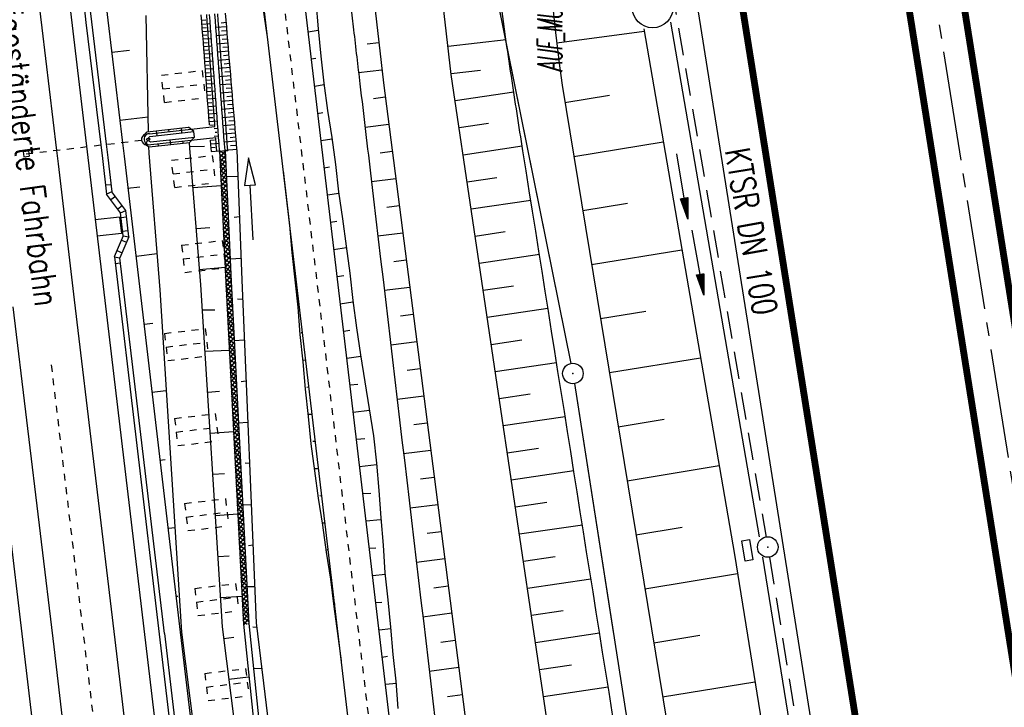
# Model space of a CAD drawing. Extents: x 447827 to 448299, y 438389 to 439851.
# Tile 107 of 116: x 447923 to 447995, y 439724 to 439774. Entities that reach past the tile are written whole.
import ezdxf
from ezdxf.enums import TextEntityAlignment as Align

# ---------------------------------------------------------------- set-up
doc = ezdxf.new("R2010")
doc.units = 0
doc.header["$LTSCALE"] = 2
doc.header["$MEASUREMENT"] = 0
for name, pattern in [('ACAD_ISO03W100', [0.5, 0.25, -0.25]), ('ACAD_ISO05W100', [0.5, 0.25, -0.25]), ('ACAD_ISO10W100W', [0.5, 0.25, -0.25]), ('ACHSE', [5.5, 4, -0.5, 0.5, -0.5]), ('AUSGEZOGEN', [0]), ('GESTRICH-X2', [1.5, 1, -0.5]), ('PUNKTX2', [0.5, 0.25, -0.25])]:
    doc.linetypes.add(name, pattern=pattern)
doc.layers.get('0').update_dxf_attribs({"linetype": 'AUSGEZOGEN'})
for name, color, linetype in [('209-GRENZL-BAB', 7, 'AUSGEZOGEN'), ('209-GRENZP-BAB', 7, 'AUSGEZOGEN'), ('210-GRENZL-BAB', 7, 'AUSGEZOGEN'), ('210-GRENZP-BAB', 7, 'AUSGEZOGEN'), ('ACHSETOP', 250, 'ACHSE'), ('ANMERKUNG', 7, 'CONTINUOUS'), ('BOESCHG', 250, 'AUSGEZOGEN'), ('DB-Bahnachse', 7, 'CONTINUOUS'), ('DB-Gleisachse', 7, 'CONTINUOUS'), ('DB-GRABEN', 15, 'AUSGEZOGEN'), ('DB-HZV-Stützscheiben', 15, 'CONTINUOUS'), ('DB-Ingenieurbauwerke', 15, 'CONTINUOUS'), ('DB-Kabelanlagen', 15, 'CONTINUOUS'), ('DB-Regenrückhaltebecken_605', 15, 'CONTINUOUS'), ('DB-Wegboeschungen', 15, 'CONTINUOUS'), ('DB-Wege', 15, 'CONTINUOUS'), ('FBRTOP', 250, 'AUSGEZOGEN'), ('KANAL', 7, 'GESTRICH-X2'), ('MULDE', 250, 'AUSGEZOGEN'), ('PFEIL', 7, 'CONTINUOUS'), ('PFEILTOP', 200, 'AUSGEZOGEN'), ('PP', 7, 'AUSGEZOGEN'), ('SCHSYMBOL', 200, 'AUSGEZOGEN'), ('TEXTO', 4, 'CONTINUOUS')]:
    doc.layers.add(name, color=color, linetype=linetype)
doc.styles.add('ROMANS', font='romans.shx', dxfattribs={"width": 0.8})

# ---------------------------------------------------------------- blocks, each defined once
blk = doc.blocks.new('GST')
at = {"color": 0}
blk.add_circle((0, 0), 0.75, dxfattribs=at)
blk.add_point((0, 0), dxfattribs=at)
blk = doc.blocks.new('17')
blk.add_lwpolyline([(-0.755, -1.218), (0.748, -1.218), (0.748, -1.801), (-0.755, -1.801)], close=True)
blk.add_blockref('GST', (0, 0))
blk = doc.blocks.new('PP')
at = {"color": 0}
blk.add_circle((0, -0.006), 1.493, dxfattribs=at)
blk.add_point((0, 0), dxfattribs=at)
blk = doc.blocks.new('*X371')
at = {"color": 0, "linetype": 'ByBlock'}
for p, q in [((-40607, -108383), (-40293, -108069)), ((-40461, -108456), (-40603, -108314)), ((-40586, -108044), (-40586, -108044)), ((-40112, -108487), (-40552, -108047)), ((-40370, -108464), (-40001, -108095)), ((-39763, -108518), (-40203, -108077)), ((-40077, -108490), (-39709, -108121)), ((-39414, -108548), (-39854, -108108)), ((-39785, -108516), (-39416, -108147)), ((-39065, -108579), (-39505, -108139)), ((-39492, -108541), (-39124, -108173)), ((-39200, -108567), (-38831, -108199)), ((-38716, -108610), (-39156, -108170)), ((-38908, -108593), (-38539, -108224)), ((-38367, -108641), (-38807, -108201)), ((-38615, -108619), (-38247, -108250)), ((-38018, -108672), (-38458, -108232)), ((-38323, -108645), (-37954, -108276)), ((-37669, -108702), (-38109, -108262)), ((-38030, -108670), (-37662, -108302)), ((-37320, -108733), (-37760, -108293)), ((-37738, -108696), (-37370, -108328)), ((-37446, -108722), (-37077, -108354)), ((-36971, -108764), (-37411, -108324)), ((-37153, -108748), (-36785, -108379)), ((-36622, -108795), (-37062, -108355)), ((-36861, -108774), (-36492, -108405)), ((-36273, -108825), (-36713, -108386)), ((-36568, -108799), (-36200, -108431)), ((-35924, -108856), (-36364, -108417)), ((-36276, -108825), (-35908, -108457)), ((-35575, -108887), (-36015, -108447)), ((-35984, -108851), (-35615, -108483)), ((-35691, -108877), (-35323, -108508)), ((-35226, -108918), (-35666, -108478)), ((-35399, -108903), (-35031, -108534)), ((-34877, -108949), (-35317, -108509)), ((-35106, -108928), (-34738, -108560)), ((-34528, -108979), (-34967, -108540)), ((-34814, -108954), (-34446, -108586)), ((-34179, -109010), (-34618, -108571)), ((-34522, -108980), (-34153, -108612)), ((-33830, -109041), (-34269, -108601)), ((-34229, -109006), (-33861, -108638)), ((-33937, -109032), (-33569, -108663)), ((-33481, -109072), (-33920, -108632)), ((-33644, -109057), (-33276, -108689)), ((-33132, -109103), (-33571, -108663)), ((-33352, -109083), (-32984, -108715)), ((-32783, -109133), (-33222, -108694)), ((-33060, -109109), (-32692, -108741)), ((-32451, -109147), (-32873, -108725)), ((-32767, -109135), (-32399, -108767)), ((-32127, -109153), (-32524, -108756)), ((-32475, -109160), (-32461, -109147)), ((-32461, -109147), (-32107, -108792)), ((-32434, -109164), (-32451, -109147)), ((-32182, -109186), (-32148, -109152)), ((-31736, -109226), (-32175, -108786)), ((-32148, -109152), (-31814, -108818)), ((-32113, -109167), (-32127, -109153)), ((-32085, -109195), (-32113, -109167)), ((-31890, -109212), (-31522, -108844)), ((-31387, -109256), (-31826, -108817)), ((-31598, -109238), (-31230, -108870)), ((-31038, -109287), (-31477, -108848)), ((-31305, -109264), (-30937, -108895)), ((-30691, -109316), (-31128, -108879)), ((-31013, -109289), (-30643, -108920)), ((-30344, -109345), (-30781, -108908)), ((-30719, -109314), (-30349, -108944)), ((-29997, -109374), (-30433, -108937)), ((-30425, -109338), (-30056, -108969)), ((-30131, -109363), (-29762, -108993)), ((-29650, -109403), (-30086, -108966)), ((-29838, -109387), (-29468, -109018)), ((-29302, -109432), (-29739, -108995)), ((-29544, -109412), (-29175, -109042)), ((-28955, -109461), (-29392, -109024)), ((-29250, -109436), (-28881, -109067)), ((-28608, -109490), (-29045, -109053)), ((-28957, -109461), (-28587, -109091)), ((-28261, -109519), (-28698, -109082)), ((-28663, -109485), (-28294, -109116)), ((-28369, -109510), (-28000, -109140)), ((-27914, -109548), (-28350, -109111)), ((-28076, -109534), (-27706, -109165)), ((-27566, -109577), (-28003, -109140)), ((-27782, -109559), (-27413, -109189)), ((-27219, -109606), (-27656, -109169)), ((-27488, -109583), (-27119, -109214)), ((-26872, -109635), (-27309, -109198)), ((-27195, -109608), (-26825, -109238)), ((-26525, -109664), (-26962, -109227)), ((-26901, -109632), (-26532, -109263)), ((-26178, -109693), (-26614, -109256)), ((-26607, -109657), (-26238, -109288)), ((-26314, -109681), (-25944, -109312)), ((-25831, -109722), (-26267, -109285)), ((-25483, -109751), (-25920, -109314)), ((-26020, -109706), (-25650, -109337)), ((-25726, -109731), (-25357, -109361)), ((-25136, -109780), (-25573, -109343)), ((-25433, -109755), (-25063, -109386)), ((-24789, -109809), (-25226, -109372)), ((-25139, -109780), (-24769, -109410)), ((-24442, -109838), (-24879, -109401)), ((-24845, -109804), (-24476, -109435)), ((-24552, -109829), (-24182, -109459)), ((-24095, -109867), (-24531, -109430)), ((-24258, -109853), (-23888, -109484)), ((-23747, -109896), (-24184, -109459)), ((-23964, -109878), (-23595, -109508)), ((-23400, -109925), (-23837, -109488)), ((-23670, -109902), (-23301, -109533)), ((-23053, -109954), (-23490, -109517)), ((-23377, -109927), (-23007, -109557)), ((-22706, -109983), (-23143, -109546)), ((-23083, -109951), (-22714, -109582)), ((-22359, -110012), (-22796, -109575)), ((-22789, -109976), (-22420, -109606)), ((-22496, -110000), (-22126, -109631)), ((-22012, -110041), (-22448, -109604)), ((-22202, -110025), (-21833, -109655)), ((-21664, -110070), (-22101, -109633)), ((-21908, -110049), (-21539, -109680)), ((-21317, -110099), (-21754, -109662)), ((-21615, -110074), (-21245, -109704)), ((-20970, -110128), (-21407, -109691)), ((-21321, -110098), (-20952, -109729)), ((-20623, -110157), (-21060, -109720)), ((-21027, -110123), (-20658, -109753)), ((-20734, -110147), (-20364, -109778)), ((-20276, -110185), (-20712, -109749)), ((-20440, -110172), (-20070, -109802)), ((-19929, -110214), (-20365, -109778)), ((-20146, -110196), (-19777, -109827)), ((-19581, -110243), (-20018, -109807)), ((-19853, -110221), (-19483, -109851)), ((-19234, -110272), (-19671, -109836)), ((-19559, -110245), (-19189, -109876)), ((-18887, -110301), (-19324, -109865)), ((-19265, -110270), (-18896, -109900)), ((-18540, -110330), (-18977, -109894)), ((-18972, -110294), (-18602, -109925)), ((-18678, -110319), (-18308, -109949)), ((-18193, -110359), (-18629, -109923)), ((-18384, -110343), (-18015, -109974)), ((-17845, -110388), (-18282, -109952)), ((-18090, -110368), (-17721, -109998)), ((-17498, -110417), (-17935, -109981)), ((-17797, -110392), (-17427, -110023)), ((-17151, -110446), (-17588, -110010)), ((-16804, -110475), (-17241, -110039)), ((-17503, -110417), (-17134, -110047)), ((-17209, -110441), (-16840, -110072)), ((-16916, -110466), (-16546, -110097)), ((-16457, -110504), (-16894, -110068)), ((-16622, -110490), (-16253, -110121)), ((-16110, -110533), (-16546, -110097)), ((-16328, -110515), (-15959, -110146)), ((-15762, -110562), (-16199, -110125)), ((-16035, -110540), (-15665, -110170)), ((-15415, -110591), (-15852, -110154)), ((-15741, -110564), (-15372, -110195)), ((-15068, -110620), (-15505, -110183)), ((-15447, -110589), (-15078, -110219)), ((-14721, -110649), (-15158, -110212)), ((-15154, -110613), (-14784, -110244)), ((-14860, -110638), (-14490, -110268)), ((-14374, -110678), (-14810, -110241)), ((-14566, -110662), (-14197, -110293)), ((-14026, -110707), (-14463, -110270)), ((-14273, -110687), (-13903, -110317)), ((-13679, -110736), (-14116, -110299)), ((-13979, -110711), (-13609, -110342)), ((-13332, -110765), (-13769, -110328)), ((-13685, -110736), (-13316, -110366)), ((-12985, -110794), (-13422, -110357)), ((-13392, -110760), (-13022, -110391)), ((-13098, -110785), (-12728, -110415)), ((-12638, -110823), (-13075, -110386)), ((-12804, -110809), (-12435, -110440)), ((-12291, -110852), (-12727, -110415)), ((-12510, -110834), (-12141, -110464)), ((-11943, -110881), (-12380, -110444)), ((-12217, -110858), (-11847, -110489)), ((-11596, -110910), (-12033, -110473)), ((-11923, -110883), (-11554, -110513)), ((-11249, -110939), (-11686, -110502)), ((-11629, -110907), (-11260, -110538)), ((-10902, -110968), (-11339, -110531)), ((-11336, -110932), (-10966, -110562)), ((-11042, -110956), (-10673, -110587)), ((-10555, -110997), (-10991, -110560)), ((-10748, -110981), (-10379, -110611)), ((-10208, -111026), (-10644, -110589)), ((-10455, -111005), (-10085, -110636)), ((-9860, -111055), (-10297, -110618)), ((-10161, -111030), (-9792, -110660)), ((-9513, -111084), (-9950, -110647)), ((-9867, -111054), (-9498, -110685)), ((-9166, -111113), (-9603, -110676)), ((-9574, -111079), (-9204, -110709)), ((-9280, -111103), (-8911, -110734)), ((-8819, -111142), (-9256, -110705)), ((-8986, -111128), (-8617, -110758)), ((-8472, -111171), (-8908, -110734)), ((-8693, -111152), (-8323, -110783)), ((-8124, -111200), (-8561, -110763)), ((-8399, -111177), (-8029, -110807)), ((-7777, -111229), (-8214, -110792)), ((-8105, -111201), (-7736, -110832)), ((-7430, -111258), (-7867, -110821)), ((-7812, -111226), (-7442, -110856)), ((-7083, -111287), (-7520, -110850)), ((-7518, -111250), (-7148, -110881)), ((-7224, -111275), (-6855, -110905)), ((-6736, -111316), (-7173, -110879)), ((-6931, -111299), (-6561, -110930)), ((-6389, -111345), (-6825, -110908)), ((-6637, -111324), (-6267, -110955)), ((-6089, -111326), (-6478, -110937)), ((-6343, -111348), (-6089, -111094)), ((-6089, -111008), (-6131, -110966))]:
    blk.add_line(p, q, dxfattribs=at)
blk = doc.blocks.new('PFEIL2')
at = {"color": 0}
for p, q in [((0.88, 0.002), (-2.401, -0.012)), ((0.881, -0.271), (0.879, 0.276)), ((0.879, 0.276), (2.429, 0.009)), ((0.911, 0.27), (0.879, 0.265)), ((0.965, 0.261), (0.879, 0.246)), ((1.019, 0.252), (0.879, 0.228)), ((1.073, 0.242), (0.879, 0.209)), ((1.127, 0.233), (0.879, 0.191)), ((1.181, 0.224), (0.879, 0.172)), ((1.235, 0.214), (0.879, 0.154)), ((1.289, 0.205), (0.879, 0.135)), ((1.343, 0.196), (0.879, 0.117)), ((1.397, 0.187), (0.879, 0.098)), ((1.451, 0.177), (0.879, 0.08)), ((1.505, 0.168), (0.879, 0.061)), ((1.559, 0.159), (0.88, 0.043)), ((1.613, 0.149), (0.88, 0.024)), ((1.668, 0.14), (0.88, 0.006)), ((1.722, 0.131), (0.88, -0.013)), ((1.776, 0.121), (0.88, -0.031)), ((1.83, 0.112), (0.88, -0.05)), ((1.884, 0.103), (0.88, -0.068)), ((1.938, 0.094), (0.88, -0.087)), ((1.992, 0.084), (0.88, -0.105)), ((2.046, 0.075), (0.88, -0.124)), ((2.1, 0.066), (0.88, -0.142)), ((2.154, 0.056), (0.88, -0.161)), ((2.208, 0.047), (0.88, -0.179)), ((2.262, 0.038), (0.881, -0.198)), ((2.316, 0.029), (0.881, -0.216)), ((2.37, 0.019), (0.881, -0.235)), ((2.424, 0.01), (0.881, -0.253)), ((2.429, 0.009), (0.881, -0.271))]:
    blk.add_line(p, q, dxfattribs=at)

msp = doc.modelspace()

# ---------------------------------------------------------------- linework, layer by layer
at = {"layer": '209-GRENZL-BAB', "flags": 128}
for points in [[(447947.904, 439823.941), (447963.051, 439749.055)], [(447963.316, 439747.579), (447966.143, 439729.462)]]:
    msp.add_lwpolyline(points, dxfattribs=at)
at = {"layer": '210-GRENZL-BAB', "flags": 128}
for points in [[(447952.865, 439799.416), (447963.051, 439749.055)], [(447963.316, 439747.579), (447978.514, 439650.181)]]:
    msp.add_lwpolyline(points, dxfattribs=at)
at = {"layer": 'ACHSETOP'}
msp.add_lwpolyline([(447981.142, 439829.23), (447988.551, 439782.668), (448008.194, 439659.221), (448023.908, 439560.463), (448035.694, 439486.395), (448051.408, 439387.637)], dxfattribs=at)
at = {"layer": 'BOESCHG'}
for p, q in [((447962.015, 439772.464), (447968.412, 439773.317)), ((447948.165, 439772.391), (447949.02, 439772.49)), ((447958.317, 439772.68), (447954.082, 439772.194)), ((447947.544, 439770.307), (447949.248, 439770.503)), ((447956.457, 439770.453), (447954.31, 439770.207)), ((447948.636, 439768.407), (447949.49, 439768.517)), ((447958.883, 439768.862), (447954.601, 439768.228)), ((447962.62, 439768.115), (447965.872, 439768.65)), ((447948.016, 439766.31), (447949.746, 439766.534)), ((447957.041, 439766.568), (447954.894, 439766.25)), ((447959.498, 439764.91), (447955.187, 439764.272)), ((447963.269, 439764.168), (447969.804, 439765.242)), ((447949.126, 439764.437), (447950.002, 439764.55)), ((447948.485, 439762.338), (447950.258, 439762.567)), ((447957.646, 439762.614), (447955.48, 439762.293)), ((447949.617, 439760.467), (447950.514, 439760.583)), ((447960.125, 439760.959), (447955.773, 439760.315)), ((447963.917, 439760.221), (447967.2, 439760.76)), ((447948.955, 439758.365), (447950.771, 439758.6)), ((447958.252, 439758.66), (447956.066, 439758.336)), ((447960.752, 439757.008), (447956.358, 439756.358)), ((447964.565, 439756.274), (447971.162, 439757.358)), ((447950.108, 439756.498), (447951.027, 439756.616)), ((447949.424, 439754.393), (447951.283, 439754.633)), ((447958.859, 439754.706), (447956.651, 439754.379)), ((447961.38, 439753.058), (447956.944, 439752.401)), ((447950.599, 439752.528), (447951.539, 439752.649)), ((447965.214, 439752.327), (447968.527, 439752.871)), ((447949.894, 439750.42), (447951.795, 439750.666)), ((447959.465, 439750.752), (447957.237, 439750.423)), ((447965.862, 439748.38), (447972.521, 439749.474)), ((447962.008, 439749.107), (447957.53, 439748.444)), ((447951.09, 439748.558), (447952.051, 439748.682)), ((447950.363, 439746.448), (447952.307, 439746.698)), ((447960.072, 439746.799), (447957.823, 439746.466)), ((447962.636, 439745.156), (447958.116, 439744.487)), ((447951.581, 439744.588), (447952.563, 439744.715)), ((447966.51, 439744.433), (447969.855, 439744.982)), ((447950.833, 439742.475), (447952.819, 439742.731)), ((447960.679, 439742.845), (447958.409, 439742.509)), ((447967.158, 439740.486), (447973.879, 439741.589)), ((447963.264, 439741.206), (447958.702, 439740.53)), ((447952.072, 439740.618), (447953.075, 439740.748)), ((447951.303, 439738.502), (447953.331, 439738.764)), ((447961.287, 439738.891), (447958.995, 439738.552)), ((447963.893, 439737.255), (447959.288, 439736.574)), ((447952.562, 439736.648), (447953.587, 439736.781)), ((447967.807, 439736.539), (447971.182, 439737.093)), ((447951.772, 439734.53), (447953.844, 439734.797)), ((447961.894, 439734.938), (447959.58, 439734.595)), ((447968.455, 439732.591), (447975.223, 439733.703)), ((447964.522, 439733.305), (447959.873, 439732.617)), ((447953.053, 439732.679), (447954.1, 439732.814)), ((447952.242, 439730.557), (447954.356, 439730.83)), ((447962.501, 439730.984), (447960.166, 439730.638)), ((447965.151, 439729.354), (447960.459, 439728.66)), ((447953.544, 439728.709), (447954.612, 439728.847)), ((447969.103, 439728.644), (447972.482, 439729.199)), ((447952.711, 439726.585), (447954.868, 439726.863)), ((447963.109, 439727.03), (447960.752, 439726.681)), ((447969.752, 439724.697), (447976.497, 439725.805)), ((447965.781, 439725.404), (447961.045, 439724.703)), ((447954.035, 439724.739), (447955.124, 439724.88))]:
    msp.add_line(p, q, dxfattribs=at)
for points in [[(447972.81, 439686.442, 0.035707), (447971.829, 439692.805, -0.016525), (447967.005, 439717.725, -0.000205), (447959.551, 439764.577, -0.00176), (447958.704, 439770.038, -0.002734), (447958.284, 439772.917, -0.000223), (447953.344, 439808.241, -0.009198), (447952.304, 439816.86, -0.00155), (447951.546, 439824.52)], [(447941.522, 439822.925, 0.00457), (447943.21, 439807.276, 0.000025), (447947.178, 439773.421, 0.000211), (447947.642, 439769.474, 0.000025), (447948.463, 439762.525, 0.000004), (447954.01, 439715.6, 0.000616), (447956.271, 439696.678, 0.001951), (447957.015, 439690.707, 0.084534), (447957.742, 439688.328, 0.039707), (447960.471, 439683.823, 0.047678), (447962.796, 439681.169, 0.085895)], [(447944.358, 439823.377), (447945.047, 439807.116), (447949.356, 439769.547), (447956.266, 439716.027), (447959.985, 439690.324), (447965.104, 439682.796, 0.260764)]]:
    msp.add_lwpolyline(points, format="xyb", dxfattribs=at)
msp.add_lwpolyline([(447968.065, 439685.461), (447965.481, 439692.625), (447962.209, 439716.845), (447954.317, 439770.151), (447950.009, 439807.733), (447948.71, 439824.069)], dxfattribs=at)
at = {"layer": 'BOESCHG', "flags": 128}
msp.add_lwpolyline([(447962.416, 439769.366), (447970.638, 439719.307), (447976.574, 439681.044), (447981.565, 439649.621)], dxfattribs=at)
at = {"layer": 'BOESCHG'}
msp.add_arc((448115.205, 439790.718), 154.274, 170.95349, 187.95556, dxfattribs=at)
at = {"layer": 'DB-Bahnachse', "linetype": 'ACAD_ISO10W100W'}
msp.add_line((447925.092, 439748.948), (447930.72, 439701.647), dxfattribs=at)
at = {"layer": 'DB-Gleisachse', "linetype": 'Continuous'}
for p, q in [((447923.83, 439778.518), (447924.407, 439773.551)), ((447924.407, 439773.551), (447925.485, 439764.616)), ((447925.485, 439764.616), (447925.61, 439763.624)), ((447925.61, 439763.624), (447926.764, 439753.69)), ((447922.293, 439753.176), (447925.277, 439728.354)), ((447926.764, 439753.69), (447929.748, 439728.869)), ((447929.748, 439728.869), (447931.403, 439714.966)), ((447925.277, 439728.354), (447926.932, 439714.452))]:
    msp.add_line(p, q, dxfattribs=at)
at = {"layer": 'DB-GRABEN', "linetype": 'Continuous'}
for p, q in [((447928.648, 439779.077), (447929.225, 439774.11)), ((447929.225, 439774.11), (447930.303, 439765.174)), ((447932.003, 439774.461), (447932.176, 439765.982)), ((447929.519, 439771.778), (447930.809, 439771.941)), ((447930.096, 439766.811), (447932.18, 439767.074)), ((447932.114, 439765.975), (447935.119, 439766.305)), ((447932.834, 439765.692), (447932.792, 439766.049)), ((447933.713, 439765.97), (447933.691, 439766.148)), ((447934.644, 439765.891), (447934.602, 439766.248)), ((447935.519, 439765.987), (447935.119, 439766.305)), ((447931.976, 439765.602), (447931.844, 439765.727)), ((447931.968, 439765.806), (447932.114, 439765.975)), ((447931.979, 439765.017), (447932.133, 439765.346)), ((447932.175, 439765.494), (447932.294, 439765.633)), ((447932.192, 439765.345), (447932.341, 439765.235)), ((447932.294, 439765.633), (447935.519, 439765.987)), ((447932.341, 439765.235), (447935.565, 439765.59)), ((447933.823, 439765.036), (447933.781, 439765.393)), ((447934.733, 439765.136), (447934.712, 439765.315)), ((447935.565, 439765.59), (447935.205, 439765.188)), ((447935.565, 439765.59), (447935.519, 439765.987)), ((447930.303, 439765.174), (447930.428, 439764.182)), ((447932.062, 439764.994), (447932.241, 439764.862)), ((447932.201, 439764.891), (447932.214, 439764.408)), ((447932.241, 439764.862), (447935.2, 439765.187)), ((447932.923, 439764.937), (447932.902, 439765.116)), ((447935.18, 439765.185), (447935.19, 439764.784)), ((447935.19, 439764.784), (447935.997, 439754.806)), ((447935.227, 439764.889), (447936.282, 439764.922)), ((447937.389, 439764.571), (447937.839, 439754.988)), ((447937.788, 439764.6), (447938.236, 439755.038)), ((447938.663, 439764.664), (447939.029, 439755.139)), ((447930.428, 439764.182), (447931.582, 439754.249)), ((447932.214, 439764.408), (447933.021, 439754.43)), ((447939.502, 439764.069), (447939.219, 439762.049)), ((447940.018, 439762.095), (447939.502, 439764.069)), ((447937.872, 439762.703), (447938.737, 439762.721)), ((447930.673, 439761.844), (447931.566, 439761.957)), ((447935.455, 439761.894), (447937.501, 439762.052)), ((447939.219, 439762.049), (447939.618, 439762.072)), ((447939.618, 439762.072), (447940.018, 439762.095)), ((447939.852, 439758.079), (447939.618, 439762.072)), ((447938.852, 439759.753), (447938.453, 439759.702)), ((447935.682, 439758.899), (447936.68, 439758.975)), ((447931.3, 439756.884), (447932.837, 439757.078)), ((447938.178, 439756.694), (447938.978, 439756.745)), ((447935.909, 439755.904), (447937.8, 439756.092)), ((447935.997, 439754.806), (447937.592, 439729.809)), ((447937.839, 439754.988), (447939.13, 439730.003)), ((447938.236, 439755.038), (447939.527, 439730.053)), ((447939.029, 439755.139), (447940.072, 439730.122)), ((447931.582, 439754.249), (447934.516, 439729.421)), ((447933.021, 439754.43), (447934.616, 439729.433)), ((447939.056, 439753.731), (447938.702, 439753.737)), ((447936.13, 439752.958), (447937.035, 439752.972)), ((447931.877, 439751.917), (447932.521, 439751.998)), ((447938.477, 439750.735), (447939.177, 439750.773)), ((447936.307, 439749.957), (447938.112, 439750.034)), ((447939.305, 439747.765), (447938.958, 439747.721)), ((447932.453, 439746.95), (447933.495, 439747.082)), ((447936.534, 439746.962), (447937.384, 439747.019)), ((447938.782, 439744.726), (447939.433, 439744.758)), ((447936.712, 439743.96), (447938.411, 439744.074)), ((447933.03, 439741.983), (447933.427, 439742.033)), ((447939.561, 439741.75), (447939.257, 439741.762)), ((447936.889, 439740.959), (447937.739, 439741.016)), ((447939.088, 439738.717), (447939.689, 439738.742)), ((447937.067, 439737.957), (447938.716, 439738.065)), ((447933.657, 439737.023), (447934.153, 439737.085)), ((447939.811, 439735.784), (447939.513, 439735.746)), ((447937.294, 439734.962), (447938.094, 439735.013)), ((447939.387, 439732.757), (447939.939, 439732.776)), ((447934.234, 439732.056), (447934.333, 439732.068)), ((447937.471, 439731.961), (447939.022, 439732.056)), ((447939.527, 439730.053), (447940.983, 439716.126)), ((447940.072, 439730.122), (447941.727, 439716.22)), ((447934.516, 439729.421), (447936.121, 439715.939)), ((447934.616, 439729.433), (447936.297, 439716.119)), ((447937.592, 439729.809), (447939.28, 439716.447)), ((447939.13, 439730.003), (447940.586, 439716.076)), ((447940.116, 439729.775), (447939.812, 439729.787)), ((447937.698, 439728.966), (447938.443, 439729.06)), ((447934.811, 439727.089), (447934.91, 439727.102)), ((447939.89, 439726.773), (447940.442, 439726.792)), ((447938.074, 439725.989), (447939.513, 439726.171))]:
    msp.add_line(p, q, dxfattribs=at)
msp.add_ellipse((447932.184, 439765.419), major_axis=(0.494, 0.032), ratio=0.879152, start_param=1.966017, end_param=4.408131, dxfattribs=at)
at = {"layer": 'DB-HZV-Stützscheiben', "linetype": 'PUNKTX2'}
for p, q in [((447933.138, 439770.099), (447936.117, 439770.453)), ((447936.117, 439770.453), (447936.353, 439768.467)), ((447933.374, 439768.113), (447933.138, 439770.099)), ((447933.374, 439768.113), (447936.353, 439768.467)), ((447933.875, 439763.892), (447936.854, 439764.246)), ((447934.111, 439761.906), (447933.875, 439763.892)), ((447936.854, 439764.246), (447937.09, 439762.26)), ((447934.111, 439761.906), (447937.09, 439762.26)), ((447934.613, 439757.686), (447937.592, 439758.04)), ((447934.613, 439757.686), (447934.849, 439755.7)), ((447937.592, 439758.04), (447937.828, 439756.054)), ((447934.849, 439755.7), (447937.828, 439756.054)), ((447933.365, 439751.244), (447936.344, 439751.598)), ((447933.365, 439751.244), (447933.601, 439749.258)), ((447936.344, 439751.598), (447936.58, 439749.612)), ((447933.601, 439749.258), (447936.58, 439749.612)), ((447934.102, 439745.037), (447937.081, 439745.391)), ((447937.081, 439745.391), (447937.318, 439743.405)), ((447934.102, 439745.037), (447934.338, 439743.051)), ((447934.338, 439743.051), (447937.318, 439743.405)), ((447934.84, 439738.831), (447937.819, 439739.185)), ((447934.84, 439738.831), (447935.076, 439736.845)), ((447937.819, 439739.185), (447938.055, 439737.199)), ((447935.076, 439736.845), (447938.055, 439737.199)), ((447935.578, 439732.625), (447938.557, 439732.979)), ((447938.557, 439732.979), (447938.793, 439730.993)), ((447935.578, 439732.625), (447935.814, 439730.639)), ((447935.814, 439730.639), (447938.793, 439730.993)), ((447936.316, 439726.418), (447939.295, 439726.772)), ((447939.295, 439726.772), (447939.531, 439724.786)), ((447936.316, 439726.418), (447936.552, 439724.432)), ((447936.552, 439724.432), (447939.531, 439724.786))]:
    msp.add_line(p, q, dxfattribs=at)
at = {"layer": 'DB-HZV-Stützscheiben', "linetype": 'ACAD_ISO05W100'}
for p, q in [((447933.256, 439769.106), (447936.235, 439769.46)), ((447933.993, 439762.899), (447936.972, 439763.253)), ((447934.731, 439756.693), (447937.71, 439757.047)), ((447933.483, 439750.251), (447936.462, 439750.605)), ((447934.22, 439744.044), (447937.199, 439744.398)), ((447934.958, 439737.838), (447937.937, 439738.192)), ((447935.696, 439731.632), (447938.675, 439731.986)), ((447936.434, 439725.425), (447939.413, 439725.779))]:
    msp.add_line(p, q, dxfattribs=at)
at = {"layer": 'DB-Ingenieurbauwerke', "linetype": 'Continuous'}
for p, q in [((447924.918, 439788.077), (447936.734, 439688.774)), ((447916.08, 439787.026), (447927.896, 439687.722)), ((447923.038, 439764.535), (447923.436, 439764.581)), ((447923.436, 439764.581), (447923.481, 439764.183)), ((447923.038, 439764.535), (447923.084, 439764.137)), ((447923.084, 439764.137), (447923.481, 439764.183)), ((447930.087, 439759.741), (447928.293, 439759.532)), ((447930.087, 439759.741), (447930.227, 439758.55)), ((447930.227, 439758.55), (447928.439, 439758.341))]:
    msp.add_line(p, q, dxfattribs=at)
at = {"layer": 'DB-Ingenieurbauwerke', "linetype": 'ACAD_ISO03W100'}
msp.add_line((447923.258, 439764.359), (447932.318, 439765.434), dxfattribs=at)
at = {"layer": 'DB-Ingenieurbauwerke', "linetype": 'Continuous'}
msp.add_ellipse((447932.184, 439765.419), major_axis=(0.134, 0.015), ratio=0.555556, dxfattribs=at)
at = {"layer": 'DB-Kabelanlagen', "linetype": 'Continuous'}
for p, q in [((447927.451, 439778.976), (447928.028, 439774.009)), ((447927.054, 439778.926), (447927.631, 439773.959)), ((447927.631, 439773.959), (447928.709, 439765.023)), ((447928.028, 439774.009), (447929.106, 439765.074)), ((447928.709, 439765.023), (447928.835, 439764.031)), ((447929.106, 439765.074), (447929.231, 439764.081)), ((447928.835, 439764.031), (447929.137, 439761.423)), ((447929.231, 439764.081), (447929.522, 439761.578)), ((447929.065, 439762.085), (447929.464, 439762.124)), ((447929.524, 439761.579), (447929.139, 439761.424)), ((447930.155, 439760.059), (447929.139, 439761.423)), ((447929.788, 439761.238), (447929.459, 439760.993)), ((447930.543, 439760.224), (447929.524, 439761.579)), ((447929.948, 439760.337), (447930.277, 439760.582)), ((447930.155, 439760.059), (447930.538, 439760.231)), ((447930.351, 439758.375), (447930.155, 439760.059)), ((447930.195, 439759.715), (447930.593, 439759.761)), ((447930.763, 439758.296), (447930.538, 439760.231)), ((447930.353, 439758.378), (447929.703, 439756.843)), ((447930.763, 439758.296), (447930.115, 439756.763)), ((447930.31, 439758.722), (447930.693, 439758.77)), ((447930.346, 439758.363), (447930.763, 439758.296)), ((447930.218, 439758.059), (447930.596, 439757.9)), ((447929.703, 439756.843), (447930.115, 439756.763)), ((447929.704, 439756.843), (447932.972, 439729.276)), ((447929.897, 439757.3), (447930.275, 439757.142)), ((447933.369, 439729.326), (447930.115, 439756.763)), ((447930.154, 439756.365), (447929.758, 439756.326)), ((447933.369, 439729.326), (447935.024, 439715.424)), ((447932.972, 439729.276), (447934.627, 439715.374))]:
    msp.add_line(p, q, dxfattribs=at)
at = {"layer": 'DB-Regenrückhaltebecken_605', "linetype": 'Continuous'}
for p, q in [((447937.87, 439774.132), (447937.83, 439774.63)), ((447936.095, 439774.001), (447936.058, 439774.5)), ((447936.086, 439774.115), (447936.386, 439774.137)), ((447936.131, 439773.503), (447936.095, 439774.001)), ((447936.494, 439774.03), (447936.457, 439774.529)), ((447936.53, 439773.532), (447936.494, 439774.03)), ((447936.693, 439774.045), (447936.657, 439774.544)), ((447936.73, 439773.546), (447936.693, 439774.045)), ((447937.092, 439774.074), (447937.055, 439774.573)), ((447937.129, 439773.576), (447937.092, 439774.074)), ((447937.292, 439774.089), (447937.255, 439774.588)), ((447937.328, 439773.59), (447937.292, 439774.089)), ((447937.886, 439773.942), (447937.496, 439773.909)), ((447937.911, 439773.633), (447937.87, 439774.132)), ((447936.106, 439773.842), (447936.705, 439773.886)), ((447936.127, 439773.568), (447936.426, 439773.59)), ((447936.168, 439773.004), (447936.131, 439773.503)), ((447936.147, 439773.295), (447936.745, 439773.338)), ((447936.567, 439773.033), (447936.53, 439773.532)), ((447936.766, 439773.048), (447936.73, 439773.546)), ((447937.91, 439773.643), (447937.129, 439773.577)), ((447937.165, 439773.077), (447937.129, 439773.576)), ((447937.365, 439773.092), (447937.328, 439773.59)), ((447937.935, 439773.344), (447937.543, 439773.311)), ((447937.952, 439773.135), (447937.911, 439773.633)), ((447936.167, 439773.021), (447936.466, 439773.043)), ((447936.205, 439772.505), (447936.168, 439773.004)), ((447936.187, 439772.747), (447936.785, 439772.791)), ((447936.241, 439772.007), (447936.205, 439772.505)), ((447936.207, 439772.474), (447936.506, 439772.496)), ((447936.603, 439772.535), (447936.567, 439773.033)), ((447936.64, 439772.036), (447936.603, 439772.535)), ((447936.803, 439772.549), (447936.766, 439773.048)), ((447936.84, 439772.05), (447936.803, 439772.549)), ((447937.202, 439772.578), (447937.165, 439773.077)), ((447937.959, 439773.045), (447937.172, 439772.979)), ((447937.238, 439772.08), (447937.202, 439772.578)), ((447937.401, 439772.593), (447937.365, 439773.092)), ((447937.438, 439772.094), (447937.401, 439772.593)), ((447937.983, 439772.746), (447937.589, 439772.713)), ((447937.992, 439772.636), (447937.952, 439773.135)), ((447938.033, 439772.138), (447937.992, 439772.636)), ((447936.227, 439772.2), (447936.825, 439772.244)), ((447936.278, 439771.508), (447936.241, 439772.007)), ((447936.247, 439771.927), (447936.546, 439771.949)), ((447936.677, 439771.537), (447936.64, 439772.036)), ((447936.876, 439771.552), (447936.84, 439772.05)), ((447938.008, 439772.447), (447937.216, 439772.381)), ((447937.275, 439771.581), (447937.238, 439772.08)), ((447938.058, 439771.852), (447937.26, 439771.781)), ((447937.475, 439771.596), (447937.438, 439772.094)), ((447938.032, 439772.15), (447937.635, 439772.115)), ((447938.078, 439771.64), (447938.033, 439772.138)), ((447936.267, 439771.653), (447936.865, 439771.697)), ((447936.314, 439771.009), (447936.278, 439771.508)), ((447936.287, 439771.38), (447936.586, 439771.402)), ((447936.307, 439771.106), (447936.906, 439771.15)), ((447936.713, 439771.039), (447936.677, 439771.537)), ((447936.75, 439770.54), (447936.713, 439771.039)), ((447936.913, 439771.053), (447936.876, 439771.552)), ((447936.949, 439770.555), (447936.913, 439771.053)), ((447937.312, 439771.082), (447937.275, 439771.581)), ((447938.115, 439771.255), (447937.304, 439771.182)), ((447937.348, 439770.584), (447937.312, 439771.082)), ((447937.511, 439771.097), (447937.475, 439771.596)), ((447937.548, 439770.598), (447937.511, 439771.097)), ((447938.086, 439771.555), (447937.684, 439771.518)), ((447938.102, 439771.391), (447938.078, 439771.64)), ((447938.125, 439771.142), (447938.102, 439771.391)), ((447938.165, 439770.644), (447938.125, 439771.142)), ((447936.351, 439770.511), (447936.314, 439771.009)), ((447936.327, 439770.832), (447936.627, 439770.854)), ((447936.347, 439770.559), (447936.946, 439770.603)), ((447936.388, 439770.012), (447936.351, 439770.511)), ((447936.787, 439770.041), (447936.75, 439770.54)), ((447936.986, 439770.056), (447936.949, 439770.555)), ((447938.164, 439770.654), (447937.348, 439770.588)), ((447937.385, 439770.085), (447937.348, 439770.584)), ((447937.584, 439770.1), (447937.548, 439770.598)), ((447938.141, 439770.954), (447937.733, 439770.92)), ((447938.188, 439770.355), (447937.779, 439770.322)), ((447938.205, 439770.145), (447938.165, 439770.644)), ((447936.368, 439770.285), (447936.667, 439770.307)), ((447936.388, 439770.012), (447936.986, 439770.056)), ((447936.424, 439769.513), (447936.388, 439770.012)), ((447936.408, 439769.738), (447936.707, 439769.76)), ((447936.823, 439769.543), (447936.787, 439770.041)), ((447937.023, 439769.557), (447936.986, 439770.056)), ((447937.422, 439769.586), (447937.385, 439770.085)), ((447938.212, 439770.057), (447937.392, 439769.989)), ((447937.621, 439769.601), (447937.584, 439770.1)), ((447937.658, 439769.102), (447937.621, 439769.601)), ((447938.236, 439769.759), (447937.825, 439769.724)), ((447938.245, 439769.647), (447938.205, 439770.145)), ((447938.287, 439769.149), (447938.245, 439769.647)), ((447936.461, 439769.015), (447936.424, 439769.513)), ((447936.428, 439769.465), (447937.026, 439769.509)), ((447936.448, 439769.191), (447936.747, 439769.213)), ((447936.497, 439768.516), (447936.461, 439769.015)), ((447936.468, 439768.917), (447937.066, 439768.961)), ((447936.86, 439769.044), (447936.823, 439769.543)), ((447936.896, 439768.545), (447936.86, 439769.044)), ((447937.059, 439769.059), (447937.023, 439769.557)), ((447937.096, 439768.56), (447937.059, 439769.059)), ((447937.458, 439769.088), (447937.422, 439769.586)), ((447938.261, 439769.46), (447937.436, 439769.391)), ((447937.495, 439768.589), (447937.458, 439769.088)), ((447937.694, 439768.604), (447937.658, 439769.102)), ((447938.286, 439769.161), (447937.872, 439769.126)), ((447938.329, 439768.65), (447938.287, 439769.149)), ((447936.488, 439768.644), (447936.787, 439768.666)), ((447936.534, 439768.017), (447936.497, 439768.516)), ((447936.508, 439768.37), (447937.106, 439768.414)), ((447936.933, 439768.047), (447936.896, 439768.545)), ((447937.132, 439768.061), (447937.096, 439768.56)), ((447938.311, 439768.862), (447937.48, 439768.793)), ((447937.531, 439768.091), (447937.495, 439768.589)), ((447938.361, 439768.265), (447937.524, 439768.194)), ((447937.731, 439768.105), (447937.694, 439768.604)), ((447938.336, 439768.563), (447937.919, 439768.528)), ((447938.37, 439768.152), (447938.329, 439768.65)), ((447936.528, 439768.097), (447936.827, 439768.119)), ((447936.571, 439767.519), (447936.534, 439768.017)), ((447936.548, 439767.823), (447937.147, 439767.867)), ((447936.568, 439767.55), (447936.868, 439767.572)), ((447936.607, 439767.02), (447936.571, 439767.519)), ((447936.97, 439767.548), (447936.933, 439768.047)), ((447937.006, 439767.049), (447936.97, 439767.548)), ((447937.169, 439767.563), (447937.132, 439768.061)), ((447937.206, 439767.064), (447937.169, 439767.563)), ((447937.568, 439767.592), (447937.531, 439768.091)), ((447938.411, 439767.667), (447937.568, 439767.596)), ((447937.605, 439767.093), (447937.568, 439767.592)), ((447937.767, 439767.607), (447937.731, 439768.105)), ((447937.804, 439767.108), (447937.767, 439767.607)), ((447938.386, 439767.966), (447937.966, 439767.931)), ((447938.412, 439767.654), (447938.37, 439768.152)), ((447938.454, 439767.156), (447938.412, 439767.654)), ((447936.588, 439767.276), (447937.187, 439767.32)), ((447936.644, 439766.521), (447936.607, 439767.02)), ((447936.608, 439767.002), (447936.908, 439767.024)), ((447936.629, 439766.729), (447937.227, 439766.773)), ((447937.043, 439766.551), (447937.006, 439767.049)), ((447937.242, 439766.565), (447937.206, 439767.064)), ((447937.641, 439766.595), (447937.605, 439767.093)), ((447938.461, 439767.069), (447937.611, 439766.998)), ((447937.841, 439766.609), (447937.804, 439767.108)), ((447938.436, 439767.368), (447938.013, 439767.333)), ((447938.486, 439766.771), (447938.06, 439766.735)), ((447938.496, 439766.657), (447938.454, 439767.156)), ((447932.272, 439765.831), (447937.057, 439766.356)), ((447936.647, 439766.473), (447936.644, 439766.521)), ((447936.668, 439766.457), (447936.948, 439766.477)), ((447936.984, 439766.205), (447937.267, 439766.226)), ((447937.057, 439766.356), (447937.043, 439766.551)), ((447937.279, 439766.067), (447937.242, 439766.565)), ((447937.315, 439765.568), (447937.279, 439766.067)), ((447937.678, 439766.096), (447937.641, 439766.595)), ((447938.511, 439766.472), (447937.655, 439766.4)), ((447937.714, 439765.597), (447937.678, 439766.096)), ((447937.877, 439766.111), (447937.841, 439766.609)), ((447937.914, 439765.612), (447937.877, 439766.111)), ((447938.536, 439766.173), (447938.107, 439766.137)), ((447938.537, 439766.159), (447938.496, 439766.657)), ((447938.579, 439765.661), (447938.537, 439766.159)), ((447932.363, 439765.037), (447937.116, 439765.559)), ((447936.754, 439765.025), (447936.729, 439765.355)), ((447936.735, 439765.362), (447937.028, 439765.383)), ((447937.002, 439765.656), (447937.307, 439765.679)), ((447937.073, 439765.936), (447937.183, 439765.944)), ((447937.116, 439765.553), (447937.116, 439765.559)), ((447937.153, 439765.055), (447937.116, 439765.553)), ((447937.352, 439765.069), (447937.315, 439765.568)), ((447938.561, 439765.874), (447937.699, 439765.802)), ((447937.751, 439765.099), (447937.714, 439765.597)), ((447938.611, 439765.277), (447937.743, 439765.204)), ((447937.95, 439765.113), (447937.914, 439765.612)), ((447938.586, 439765.575), (447938.154, 439765.539)), ((447938.621, 439765.162), (447938.579, 439765.661)), ((447936.749, 439765.088), (447937.347, 439765.131)), ((447936.79, 439764.527), (447936.754, 439765.025)), ((447936.769, 439764.814), (447937.068, 439764.836)), ((447936.789, 439764.54), (447937.388, 439764.584)), ((447937.189, 439764.556), (447937.153, 439765.055)), ((447937.189, 439764.556), (447937.987, 439764.615)), ((447937.389, 439764.571), (447937.352, 439765.069)), ((447937.788, 439764.6), (447937.751, 439765.099)), ((447938.661, 439764.679), (447937.787, 439764.606)), ((447937.987, 439764.615), (447937.95, 439765.113)), ((447938.636, 439764.978), (447938.201, 439764.941)), ((447938.663, 439764.664), (447938.621, 439765.162))]:
    msp.add_line(p, q, dxfattribs=at)
msp.add_ellipse((447932.279, 439765.43), major_axis=(0.284, 0.284), ratio=1, start_param=0.80064, end_param=4.13058, dxfattribs=at)
at = {"layer": 'DB-Wegboeschungen', "linetype": 'Continuous'}
for p, q in [((447944.418, 439775.495), (447944.583, 439773.496)), ((447940.542, 439775.032), (447940.855, 439773.057)), ((447943.858, 439773.28), (447944.598, 439773.397)), ((447944.583, 439773.496), (447944.797, 439771.505)), ((447944.072, 439771.289), (447944.417, 439771.343)), ((447944.797, 439771.505), (447945.011, 439769.514)), ((447944.335, 439769.305), (447945.027, 439769.415)), ((447945.011, 439769.514), (447945.275, 439767.531)), ((447945.275, 439767.531), (447945.588, 439765.555)), ((447944.55, 439767.314), (447944.945, 439767.377)), ((447944.813, 439765.331), (447945.603, 439765.456)), ((447945.588, 439765.555), (447945.851, 439763.572)), ((447945.027, 439763.34), (447945.423, 439763.403)), ((447945.851, 439763.572), (447946.066, 439761.581)), ((447942.025, 439763.118), (447942.503, 439759.143)), ((447942.273, 439761.233), (447942.224, 439761.225)), ((447945.291, 439761.357), (447946.081, 439761.482)), ((447946.066, 439761.581), (447946.379, 439759.606)), ((447946.379, 439759.606), (447946.642, 439757.622)), ((447942.503, 439759.143), (447942.668, 439757.145)), ((447945.505, 439759.366), (447945.95, 439759.436)), ((447945.72, 439757.375), (447946.658, 439757.524)), ((447946.642, 439757.622), (447946.906, 439755.639)), ((447942.751, 439757.259), (447942.652, 439757.243)), ((447942.668, 439757.145), (447942.882, 439755.154)), ((447942.965, 439755.268), (447942.916, 439755.26)), ((447945.983, 439755.392), (447946.477, 439755.47)), ((447946.906, 439755.639), (447947.12, 439753.648)), ((447942.882, 439755.154), (447943.096, 439753.163)), ((447943.229, 439753.285), (447943.081, 439753.261)), ((447943.096, 439753.163), (447943.261, 439751.164)), ((447946.197, 439753.401), (447947.136, 439753.549)), ((447947.12, 439753.648), (447947.384, 439751.665)), ((447947.384, 439751.665), (447947.697, 439749.69)), ((447943.261, 439751.164), (447943.476, 439749.173)), ((447943.443, 439751.294), (447943.344, 439751.278)), ((447946.461, 439751.418), (447946.905, 439751.488)), ((447946.675, 439749.427), (447947.712, 439749.591)), ((447947.697, 439749.69), (447948.01, 439747.714)), ((447943.657, 439749.303), (447943.46, 439749.272)), ((447943.476, 439749.173), (447943.64, 439747.174)), ((447943.921, 439747.32), (447943.773, 439747.296)), ((447946.931, 439747.493), (447947.482, 439747.53)), ((447948.01, 439747.714), (447948.323, 439745.739)), ((447943.64, 439747.174), (447943.855, 439745.183)), ((447944.135, 439745.329), (447943.831, 439745.331)), ((447943.855, 439745.183), (447944.069, 439743.192)), ((447947.145, 439745.502), (447948.338, 439745.64)), ((447948.323, 439745.739), (447948.636, 439743.764)), ((447948.636, 439743.764), (447948.85, 439741.773)), ((447944.069, 439743.192), (447944.332, 439741.209)), ((447944.399, 439743.345), (447944.194, 439743.364)), ((447947.409, 439743.519), (447948.009, 439743.563)), ((447947.623, 439741.528), (447948.865, 439741.674)), ((447948.85, 439741.773), (447949.015, 439739.774)), ((447944.613, 439741.354), (447944.309, 439741.357)), ((447944.332, 439741.209), (447944.596, 439739.226)), ((447944.877, 439739.371), (447944.721, 439739.397)), ((447947.887, 439739.544), (447948.438, 439739.581)), ((447949.015, 439739.774), (447949.18, 439737.775)), ((447944.596, 439739.226), (447944.909, 439737.25)), ((447945.091, 439737.38), (447944.886, 439737.398)), ((447944.909, 439737.25), (447945.173, 439735.267)), ((447948.101, 439737.553), (447949.146, 439737.668)), ((447949.18, 439737.775), (447949.344, 439735.776)), ((447945.173, 439735.267), (447945.486, 439733.292)), ((447945.355, 439735.397), (447945.248, 439735.431)), ((447948.315, 439735.562), (447948.817, 439735.591)), ((447949.344, 439735.776), (447949.46, 439733.769)), ((447948.579, 439733.579), (447949.475, 439733.671)), ((447949.46, 439733.769), (447949.674, 439731.779)), ((447945.561, 439733.455), (447945.462, 439733.44)), ((447945.486, 439733.292), (447945.749, 439731.308)), ((447945.825, 439731.472), (447945.775, 439731.464)), ((447948.793, 439731.588), (447949.245, 439731.609)), ((447949.674, 439731.779), (447949.888, 439729.787)), ((447945.749, 439731.308), (447946.013, 439729.325)), ((447946.039, 439729.481), (447945.989, 439729.473)), ((447946.013, 439729.325), (447946.276, 439727.342)), ((447949.057, 439729.605), (447949.904, 439729.689)), ((447949.888, 439729.787), (447950.053, 439727.789)), ((447949.271, 439727.614), (447949.666, 439727.677)), ((447950.053, 439727.789), (447950.26, 439725.847)), ((447950.26, 439725.847), (447950.424, 439723.848)), ((447949.534, 439725.631), (447950.283, 439725.699))]:
    msp.add_line(p, q, dxfattribs=at)
at = {"layer": 'DB-Wege', "linetype": 'ACAD_ISO05W100'}
msp.add_line((447938.998, 439801.408), (447950.637, 439703.198), dxfattribs=at)
at = {"layer": 'DB-Wege', "linetype": 'Continuous'}
for p, q in [((447940.488, 439801.585), (447952.127, 439703.369)), ((447937.509, 439801.232), (447949.147, 439703.028))]:
    msp.add_line(p, q, dxfattribs=at)
at = {"layer": 'FBRTOP'}
for points in [[(448034.372, 439384.926, -0.000001), (448050.087, 439286.169, -0.000002), (448057.944, 439236.79), (448081.515, 439088.654, 0.000001), (448091.337, 439026.931, -0.000001), (448101.158, 438965.207, -0.000001), (448105.087, 438940.518, 0.000002), (448109.015, 438915.828, 0.000007), (448110.98, 438903.483, -0.000017)], [(448068.197, 439390.308, -0.000001), (448083.912, 439291.551, -0.000002), (448091.769, 439242.172), (448115.34, 439094.036, 0.000001), (448125.161, 439032.313, -0.000001), (448134.983, 438970.589, -0.000001), (448138.911, 438945.9, 0.000002), (448142.84, 438921.21, 0.000007), (448144.804, 438908.866, -0.000017)], [(447964.106, 439826.519, -0.000002), (447971.515, 439779.957), (447982.975, 439707.942), (447991.158, 439656.51, -0.000001), (447999.015, 439607.131, 0.000002), (448006.872, 439557.752), (448015.066, 439506.262, -0.000002)]]:
    msp.add_lwpolyline(points, format="xyb", dxfattribs=at)
at = {"layer": 'FBRTOP', "const_width": 0.5}
for points in [[(447983.117, 439829.544, -0.000002), (447990.526, 439782.982, 0), (448001.985, 439710.967, -0.000001), (448010.169, 439659.535, -0.000001), (448018.026, 439610.156, 0.000002), (448025.883, 439560.777), (448036.331, 439495.12, -0.000002)], [(447979.167, 439828.916, -0.000002), (447986.576, 439782.354, 0), (447998.035, 439710.339, -0.000001), (448006.219, 439658.907, -0.000001), (448014.076, 439609.528, 0.000002), (448021.933, 439560.149), (448032.247, 439495.327, -0.000002)]]:
    msp.add_lwpolyline(points, format="xyb", dxfattribs=at)
msp.add_lwpolyline([(447967.316, 439827.03), (447974.725, 439780.468), (447994.368, 439657.021), (448010.082, 439558.263), (448021.868, 439484.195), (448037.582, 439385.437)], dxfattribs=at)
at = {"layer": 'KANAL'}
for p, q in [((447970.406, 439776.5), (447977.313, 439736.375)), ((447977.563, 439734.906), (447984.25, 439693.406))]:
    msp.add_line(p, q, dxfattribs=at)
at = {"layer": 'MULDE'}
for points in [[(447970.328, 439773.975), (447976.806, 439736.381)], [(447968.384, 439773.48), (447974.999, 439735.09), (447981.92, 439692.187), (447987.883, 439654.679), (447988.33, 439650.505), (447987.872, 439648.518)], [(447977.054, 439734.906), (447983.773, 439693.261)]]:
    msp.add_lwpolyline(points, dxfattribs=at)

# ---------------------------------------------------------------- block references
at = {"layer": '209-GRENZP-BAB', "rotation": 279.0411497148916}
msp.add_blockref('GST', (447963.201, 439748.32), dxfattribs=at)
at = {"layer": '210-GRENZP-BAB', "rotation": 279.0411497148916}
msp.add_blockref('GST', (447963.2, 439748.32), dxfattribs=at)
at = {"layer": 'DB-GRABEN', "linetype": 'Continuous', "xscale": 0.0009999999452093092, "yscale": 0.000999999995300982, "zscale": 0.001, "rotation": 277.7296829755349}
msp.add_blockref('*X371', (448050.308, 439738.914), dxfattribs=at)
at = {"layer": 'PFEIL', "rotation": 279.7701000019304}
msp.add_blockref('PFEIL2', (447972.338, 439756.427), dxfattribs=at)
at = {"layer": 'PFEILTOP', "rotation": 279.2429834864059}
msp.add_blockref('PFEIL2', (447971.189, 439761.995), dxfattribs=at)
at = {"layer": 'PP'}
msp.add_blockref('PP', (447969.028, 439775.063), dxfattribs=at)
at = {"layer": 'SCHSYMBOL', "rotation": 279.0411}
msp.add_blockref('17', (447977.433, 439735.647), dxfattribs=at)

# ---------------------------------------------------------------- texts
at = {"layer": 'ANMERKUNG', "style": 'ROMANS', "oblique": 7, "width": 0.5}
msp.add_text('AUF_MUL', height=1.8, rotation=90, dxfattribs=at).set_placement((447962.416, 439770.366))
at = {"layer": 'DB-Ingenieurbauwerke', "linetype": 'Continuous', "style": 'ROMANS', "oblique": 360, "width": 0.8}
msp.add_text('Aufgeständerte Fahrbahn', height=1.8, rotation=277.23968, dxfattribs=at).set_placement((447920.853, 439777.257))
at = {"layer": 'TEXTO', "style": 'ROMANS', "width": 0.75}
msp.add_text('KTSR DN 100', height=1.8, rotation=279.7701, dxfattribs=at).set_placement((447975.346, 439758.549), align=Align.CENTER)

doc.saveas('drawing.dxf')
